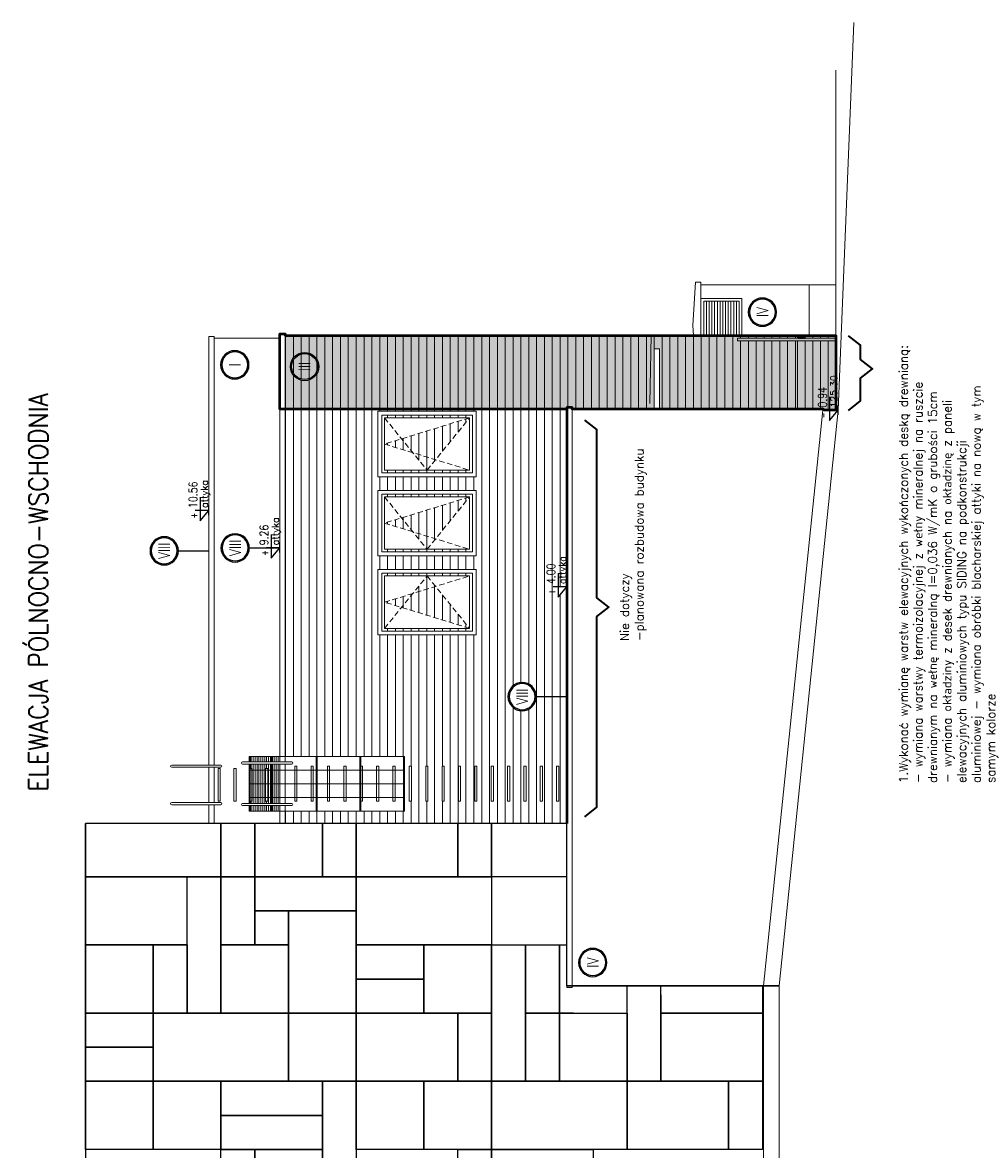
# Model space of a CAD drawing. Header units: inches. Extents: x 27484 to 71626, y -45113 to 39.
# Tile 171 of 256: x 39610 to 41371, y -33127 to -31060. Entities that reach past the tile are written whole.
import ezdxf
from ezdxf.enums import TextEntityAlignment as Align

# ---------------------------------------------------------------- set-up
doc = ezdxf.new("R2010")
doc.units = ezdxf.units.IN
doc.header["$LTSCALE"] = 50
doc.header["$MEASUREMENT"] = 0
for name, pattern in [('ACAD_ISO04W100', [30, 24, -3, 0, -3]), ('CENTER2', [1.125, 0.75, -0.125, 0.125, -0.125]), ('DASHED', [0.75, 0.5, -0.25])]:
    doc.linetypes.add(name, pattern=pattern)
for name, color, linetype in [('0-KOTEW-POZ', 7, 'Continuous'), ('A-DESKI', 33, 'Continuous'), ('A-ele-formatki', 7, 'Continuous'), ('A-OS', 7, 'CENTER2'), ('KOTEW-POZ-OPIS', 2, 'Continuous'), ('KOTEW-POZ-OPIS1', 7, 'Continuous'), ('OPISY', 7, 'Continuous'), ('R-MET-POZ', 7, 'Continuous'), ('R-MET-POZ-OPIS', 2, 'Continuous'), ('R-MET-POZ-OPIS1', 7, 'Continuous'), ('uchylnośc', 7, 'Continuous')]:
    doc.layers.add(name, color=color, linetype=linetype)
for name, color, linetype, lineweight in [('A-ELEWACJE-obrys', 7, 'Continuous', 18), ('A-obwiednia proj.', 4, 'Continuous', 50), ('A-SCIANY', 5, 'Continuous', 18), ('R-MET-OKN', 7, 'Continuous', 35), ('TAB_OPISY', 7, 'Continuous', 25)]:
    doc.layers.add(name, color=color, linetype=linetype, lineweight=lineweight)
doc.styles.add('H35', font='simplex.shx', dxfattribs={"width": 0.9, "height": 35})
doc.styles.add('MET_POZ', font='SIMPLEX')
doc.styles.add('ROMANS', font='simplex.shx', dxfattribs={"width": 0.8, "height": 15})
doc.styles.get("Standard").update_dxf_attribs({"font": 'romans.shx'})

# ---------------------------------------------------------------- blocks, each defined once
blk = doc.blocks.new('OSKA_D')
at = {"linetype": 'Continuous'}
for radius in [25, 23]:
    blk.add_circle((0, -25), radius, dxfattribs=at)
at = {"style": 'ROMANS', "width": 0.8, "flags": 4}
blk.add_attdef('OS', text='', height=20, dxfattribs=at).set_placement((0, -25), align=Align.MIDDLE_CENTER)
blk = doc.blocks.new('M-POZ10')
at = {"layer": '0-KOTEW-POZ'}
blk.add_line((-0.133, 0), (0.133, 0), dxfattribs=at)
blk.add_lwpolyline([(0.392, 0.253), (-0.3, 0.253), (0, 0), (0, 0.393)], dxfattribs=at)
at = {"layer": 'KOTEW-POZ-OPIS', "style": 'MET_POZ', "width": 0.6}
blk.add_attdef('+/-', text='', height=0.2, dxfattribs=at).set_placement((-0.068, 0.334), align=Align.RIGHT)
at = {"layer": 'KOTEW-POZ-OPIS', "style": 'MET_POZ', "width": 0.8}
blk.add_attdef('H', (0.075, 0.334), '', height=0.25, dxfattribs=at)
at = {"layer": 'KOTEW-POZ-OPIS1', "style": 'MET_POZ', "oblique": 5, "width": 0.8}
blk.add_attdef('TXT', text='', height=0.2, dxfattribs=at).set_placement((0.075, 0.629), align=Align.CENTER)
at = {"layer": 'KOTEW-POZ-OPIS1', "style": 'MET_POZ'}
blk.add_attdef('XH', (0.075, 0.031), '', height=0.2, dxfattribs=at)

msp = doc.modelspace()

# ---------------------------------------------------------------- hatches: boundary and pattern name
at = {"layer": 'A-DESKI', "ltscale": 0.1}
h = msp.add_hatch(dxfattribs=at)
h.set_pattern_fill('DOTS', color=256, scale=30, angle=270, style=0)
h.paths.add_polyline_path([(40091.18004, -31634.06607), (40091.18004, -31769.06607), (40607.18004, -31769.06607), (40607.18004, -31766.06607), (40617.18004, -31766.06607), (40617.18004, -31769.06607), (40767.18004, -31769.06607), (40767.18004, -31658.56607), (40777.18004, -31658.56607), (40777.18004, -31769.06607), (41030.27012, -31769.06607), (41030.27012, -31644.06607), (40920.27012, -31644.06607), (40920.27012, -31639.06607), (41030.27012, -31639.06607), (41030.27012, -31634.06607)])
edge = h.paths.add_edge_path(flags=16)
edge.add_ellipse((40126.80255, -31691.04854), major_axis=(-18.35102, 18.35102), ratio=1, start_angle=0, end_angle=360)
edge = h.paths.add_edge_path(flags=0)
edge.add_ellipse((40126.80255, -31691.04854), major_axis=(-16.88293, 16.88293), ratio=1, start_angle=0, end_angle=360)
h.paths.add_polyline_path([(40142.34173, -31702.60977), (40142.40596, -31679.57414), (40111.26337, -31679.48731), (40111.19915, -31702.52294)], flags=8)
h = msp.add_hatch(dxfattribs=at)
h.set_pattern_fill('DOTS', color=256, scale=30, angle=270, style=0)
h.paths.add_polyline_path([(41044.27012, -31644.06607), (41030.27012, -31644.06607), (41030.27012, -31769.06607), (41044.27012, -31769.06607)])
h.paths.add_polyline_path([(41058.27012, -31644.06607), (41044.27012, -31644.06607), (41044.27012, -31769.06607), (41058.27012, -31769.06607)])
h.paths.add_polyline_path([(41072.27012, -31644.06607), (41058.27012, -31644.06607), (41058.27012, -31769.06607), (41072.27012, -31769.06607)])
h.paths.add_polyline_path([(41086.27012, -31644.06607), (41072.27012, -31644.06607), (41072.27012, -31769.06607), (41076.51628, -31769.06607), (41080.08042, -31771.06607), (41086.27012, -31771.06607)])
h.paths.add_polyline_path([(41100.27012, -31644.06607), (41086.27012, -31644.06607), (41086.27012, -31771.06607), (41100.27012, -31771.06607)])
h.paths.add_polyline_path([(41100.27012, -31634.06607), (41086.27012, -31634.06607), (41086.27012, -31639.06607), (41100.27012, -31639.06607)])
h.paths.add_polyline_path([(41086.27012, -31634.06607), (41072.27012, -31634.06607), (41072.27012, -31639.06607), (41086.27012, -31639.06607)])
h.paths.add_polyline_path([(41072.27012, -31634.06607), (41058.27012, -31634.06607), (41058.27012, -31639.06607), (41072.27012, -31639.06607)])
h.paths.add_polyline_path([(41058.27012, -31634.06607), (41044.27012, -31634.06607), (41044.27012, -31639.06607), (41058.27012, -31639.06607)])
h.paths.add_polyline_path([(41100.27012, -31639.06607), (40920.27012, -31639.06607), (40920.27012, -31644.06607), (41100.27012, -31644.06607)])
h = msp.add_hatch(dxfattribs=at)
h.set_pattern_fill('DOTS', color=256, scale=30, angle=270, style=0)
h.paths.add_polyline_path([(41044.27012, -31634.06607), (41030.27012, -31634.06607), (41030.27012, -31639.06607), (41044.27012, -31639.06607)])
at = {"layer": 'A-ELEWACJE-obrys', "lineweight": 15, "ltscale": 0.4}
h = msp.add_hatch(dxfattribs=at)
h.set_pattern_fill('ANSI31', color=256, scale=115, angle=405, style=0)
h.paths.add_polyline_path([(40091.18004, -31634.06607), (40091.18004, -31769.06607), (40607.18004, -31769.06607), (40607.18004, -31766.06607), (40617.18004, -31766.06607), (40617.18004, -31769.06607), (40767.18004, -31769.06607), (40767.18004, -31658.56607), (40777.18004, -31658.56607), (40777.18004, -31769.06607), (41030.27012, -31769.06607), (41030.27012, -31644.06607), (40920.27012, -31644.06607), (40920.27012, -31639.06607), (41030.27012, -31639.06607), (41030.27012, -31634.06607)])
edge = h.paths.add_edge_path(flags=16)
edge.add_ellipse((40126.80255, -31691.04854), major_axis=(-18.35102, 18.35102), ratio=1, start_angle=0, end_angle=360)
edge = h.paths.add_edge_path(flags=0)
edge.add_ellipse((40126.80255, -31691.04854), major_axis=(-16.88293, 16.88293), ratio=1, start_angle=0, end_angle=360)
h.paths.add_polyline_path([(40142.34173, -31702.60977), (40142.40596, -31679.57414), (40111.26337, -31679.48731), (40111.19915, -31702.52294)], flags=8)
h = msp.add_hatch(dxfattribs=at)
h.set_pattern_fill('ANSI31', color=256, scale=115, angle=405, style=0)
edge = h.paths.add_edge_path()
edge.add_line((40607.18004, -32094.77439), (40591.23317, -32113.65358))
edge.add_line((40591.23317, -32113.65358), (40591.23317, -32094.77439))
edge.add_line((40591.23317, -32094.77439), (40607.18004, -32094.77439))
edge.add_line((40607.18004, -32094.77439), (40607.18004, -31769.06607))
edge.add_line((40607.18004, -31769.06607), (40091.18004, -31769.06607))
edge.add_line((40091.18004, -31769.06607), (40091.18004, -32406.06607))
edge.add_line((40091.18004, -32406.06607), (40310.00849, -32406.06607))
edge.add_line((40310.00849, -32406.06607), (40310.00849, -32506.06607))
edge.add_line((40310.00849, -32506.06607), (40091.18004, -32506.06607))
edge.add_line((40091.18004, -32506.06607), (40091.18004, -32529.06607))
edge.add_line((40091.18004, -32529.06607), (40607.18004, -32529.06607))
edge.add_line((40607.18004, -32529.06607), (40607.18004, -32296.31607))
edge.add_line((40607.18004, -32296.31607), (40551.37859, -32296.31607))
edge.add_ellipse((40525.42633, -32296.31607), major_axis=(18.35102, 18.35102), ratio=1, start_angle=-134.84025436, end_angle=-45, ccw=False)
edge.add_ellipse((40525.42633, -32296.31607), major_axis=(18.35102, 18.35102), ratio=1, start_angle=-45, end_angle=225.15974564, ccw=False)
edge.add_line((40551.37859, -32296.31607), (40607.18004, -32296.31607))
edge.add_line((40607.18004, -32296.31607), (40607.18004, -32094.77439))
h.paths.add_polyline_path([(40441.18004, -32183.06607), (40261.18004, -32183.06607), (40261.18004, -32063.06607), (40441.18004, -32063.06607)], flags=16)
h.paths.add_polyline_path([(40434.18004, -32176.06607), (40268.18004, -32176.06607), (40268.18004, -32070.06607), (40434.18004, -32070.06607)], flags=0)
h.paths.add_polyline_path([(40429.18004, -32171.06607), (40273.18004, -32171.06607), (40273.18004, -32075.06607), (40429.18004, -32075.06607)], flags=0)
h.paths.add_polyline_path([(40429.18004, -32171.06607), (40273.18004, -32123.06607), (40325.18004, -32107.06607), (40351.18004, -32075.06607)], flags=0)
h.paths.add_polyline_path([(40441.18004, -32038.06607), (40261.18004, -32038.06607), (40261.18004, -31918.06607), (40441.18004, -31918.06607)], flags=16)
h.paths.add_polyline_path([(40502.67496, -32424.06607), (40502.67496, -32488.06607), (40498.67496, -32488.06607), (40498.67496, -32424.06607)], flags=16)
h.paths.add_polyline_path([(40528.67496, -32424.06607), (40532.67496, -32424.06607), (40532.67496, -32488.06607), (40528.67496, -32488.06607)], flags=16)
h.paths.add_polyline_path([(40434.18004, -32031.06607), (40268.18004, -32031.06607), (40268.18004, -31925.06607), (40434.18004, -31925.06607)], flags=0)
h.paths.add_polyline_path([(40472.67496, -32424.06607), (40472.67496, -32488.06607), (40468.67496, -32488.06607), (40468.67496, -32424.06607)], flags=16)
h.paths.add_polyline_path([(40558.67496, -32424.06607), (40562.67496, -32424.06607), (40562.67496, -32488.06607), (40558.67496, -32488.06607)], flags=16)
h.paths.add_polyline_path([(40429.18004, -32026.06607), (40273.18004, -32026.06607), (40273.18004, -31930.06607), (40429.18004, -31930.06607)], flags=0)
h.paths.add_polyline_path([(40351.18004, -32026.06607), (40325.18004, -31994.06607), (40273.18004, -31978.06607), (40429.18004, -31930.06607)], flags=0)
h.paths.add_polyline_path([(40442.67496, -32424.06607), (40442.67496, -32488.06607), (40438.67496, -32488.06607), (40438.67496, -32424.06607)], flags=16)
h.paths.add_polyline_path([(40588.67496, -32424.06607), (40592.67496, -32424.06607), (40592.67496, -32488.06607), (40588.67496, -32488.06607)], flags=16)
h.paths.add_polyline_path([(40412.67496, -32424.06607), (40412.67496, -32488.06607), (40408.67496, -32488.06607), (40408.67496, -32424.06607)], flags=16)
h.paths.add_polyline_path([(40382.67496, -32424.06607), (40382.67496, -32488.06607), (40378.67496, -32488.06607), (40378.67496, -32424.06607)], flags=16)
h.paths.add_polyline_path([(40352.67496, -32424.06607), (40352.67496, -32488.06607), (40348.67496, -32488.06607), (40348.67496, -32424.06607)], flags=16)
h.paths.add_polyline_path([(40322.67496, -32424.06607), (40322.67496, -32488.06607), (40318.67496, -32488.06607), (40318.67496, -32424.06607)], flags=16)
h.paths.add_polyline_path([(40441.18004, -31893.06607), (40261.18004, -31893.06607), (40261.18004, -31773.06607), (40441.18004, -31773.06607)], flags=16)
h.paths.add_polyline_path([(40434.18004, -31886.06607), (40268.18004, -31886.06607), (40268.18004, -31780.06607), (40434.18004, -31780.06607)], flags=0)
h.paths.add_polyline_path([(40429.18004, -31881.06607), (40273.18004, -31881.06607), (40273.18004, -31785.06607), (40429.18004, -31785.06607)], flags=0)
h.paths.add_polyline_path([(40351.18004, -31881.06607), (40325.18004, -31849.06607), (40273.18004, -31833.06607), (40429.18004, -31785.06607)], flags=0)
h.paths.add_polyline_path([(40613.62518, -32094.23887), (40613.62518, -32030.63887), (40588.42518, -32030.63887), (40588.42518, -32094.23887)], flags=9)
h.paths.add_polyline_path([(40590.08259, -32093.97637), (40590.08259, -32047.70137), (40566.45759, -32047.70137), (40566.45759, -32093.97637)], flags=24)
h.paths.add_polyline_path([(40588.84509, -32108.25847), (40588.84509, -32096.37847), (40572.64509, -32096.37847), (40572.64509, -32108.25847)], flags=24)
at = {"layer": 'A-ELEWACJE-obrys', "ltscale": 5}
h = msp.add_hatch(dxfattribs=at)
h.set_pattern_fill('ANSI31', color=256, scale=28, angle=405, style=0)
h.set_pattern_definition([(270, (52545.083, 24800.1406), (3.5, -1e-15), [])])
h.paths.add_polyline_path([(40068.00849, -32496.06607), (40068.00849, -32506.06607), (40081.18004, -32506.06607), (40081.18004, -32496.06607)])
h.paths.add_polyline_path([(40027.18004, -32496.06607), (40027.18004, -32506.06607), (40066.00849, -32506.06607), (40066.00849, -32496.06607)])
h.paths.add_polyline_path([(40030.22074, -32481.06607), (40030.22074, -32488.18136), (40027.18004, -32488.18136), (40027.18004, -32492.06607), (40066.00849, -32492.06607), (40066.00849, -32481.06607), (40059.22074, -32481.06607), (40059.22074, -32488.18136), (40055.22074, -32488.18136), (40055.22074, -32481.06607)])
h.paths.add_polyline_path([(40068.00849, -32481.06607), (40068.00849, -32492.06607), (40081.18004, -32492.06607), (40081.18004, -32481.06607)])
h.paths.add_polyline_path([(40068.00849, -32456.06607), (40068.00849, -32481.06607), (40081.18004, -32481.06607), (40081.18004, -32456.06607)])
h.paths.add_polyline_path([(40059.22074, -32456.06607), (40059.22074, -32481.06607), (40066.00849, -32481.06607), (40066.00849, -32456.06607)])
h.paths.add_polyline_path([(40030.22074, -32456.06607), (40030.22074, -32481.06607), (40055.22074, -32481.06607), (40055.22074, -32456.06607)])
h.paths.add_polyline_path([(40030.22074, -32431.06607), (40030.22074, -32456.06607), (40055.22074, -32456.06607), (40055.22074, -32431.06607)])
h.paths.add_polyline_path([(40059.22074, -32431.06607), (40059.22074, -32456.06607), (40066.00849, -32456.06607), (40066.00849, -32431.06607)])
h.paths.add_polyline_path([(40068.00849, -32431.06607), (40068.00849, -32456.06607), (40081.18004, -32456.06607), (40081.18004, -32431.06607)])
h.paths.add_polyline_path([(40068.00849, -32420.06607), (40068.00849, -32431.06607), (40081.18004, -32431.06607), (40081.18004, -32420.06607)])
h.paths.add_polyline_path([(40027.18004, -32420.06607), (40027.18004, -32428.18136), (40030.22074, -32428.18136), (40030.22074, -32431.06607), (40055.22074, -32431.06607), (40055.22074, -32428.18136), (40059.22074, -32428.18136), (40059.22074, -32431.06607), (40066.00849, -32431.06607), (40066.00849, -32420.06607)])
h.paths.add_polyline_path([(40027.18004, -32406.06607), (40027.18004, -32416.06607), (40066.00849, -32416.06607), (40066.00849, -32406.06607)])
h.paths.add_polyline_path([(40068.00849, -32406.06607), (40068.00849, -32416.06607), (40081.18004, -32416.06607), (40081.18004, -32406.06607)])

# ---------------------------------------------------------------- linework, layer by layer
at = {"ltscale": 0.1}
msp.add_line((40607.18004, -32826.56607), (40996.18004, -32826.56607), dxfattribs=at)
msp.add_lwpolyline([(40996.18004, -32826.56607), (40607.18004, -32826.56607), (40607.18004, -32529.06607), (39725.14553, -32529.06607), (39725.14553, -34095.06607), (40607.18004, -34095.06607), (40607.18004, -33797.56607), (40996.18004, -33797.56607)], dxfattribs=at)
msp.add_lwpolyline([(40996.18004, -32826.56607), (40607.18004, -32826.56607), (40607.18004, -32529.06607), (39725.14553, -32529.06607), (39725.14553, -34095.06607), (40607.18004, -34095.06607), (40607.18004, -33797.56607), (40996.18004, -33797.56607)], dxfattribs=at)
at = {"layer": 'A-ele-formatki', "ltscale": 0.1}
for points in [[(40996.18004, -32826.56607), (40607.18004, -32826.56607), (40607.18004, -32529.06607), (39725.14553, -32529.06607), (39725.14553, -34095.06607), (40607.18004, -34095.06607), (40607.18004, -33797.56607), (40996.18004, -33797.56607)], [(40607.18004, -32529.06607), (39725.14553, -32529.06607), (39725.14553, -34095.06607), (40607.18004, -34095.06607)], [(39973.28207, -32529.06607), (39973.28207, -32626.56607), (39725.14553, -32626.56607), (39725.14553, -32529.06607)], [(40035.3162, -32529.06607), (40035.3162, -32626.56607), (39973.28207, -32626.56607), (39973.28207, -32529.06607)], [(40159.38447, -32529.06607), (40159.38447, -32626.56607), (40035.3162, -32626.56607), (40035.3162, -32529.06607)], [(40221.41861, -32529.06607), (40221.41861, -32626.56607), (40159.38447, -32626.56607), (40159.38447, -32529.06607)], [(40407.52101, -32529.06607), (40407.52101, -32626.56607), (40221.41861, -32626.56607), (40221.41861, -32529.06607)], [(40469.55514, -32529.06607), (40469.55514, -32626.56607), (40407.52101, -32626.56607), (40407.52101, -32529.06607)], [(40607.18004, -32626.56607), (40469.55514, -32626.56607), (40469.55514, -32529.06607)], [(40619.50099, -32876.56607), (40593.62341, -32876.56607), (40593.62341, -32751.56607), (40607.18004, -32751.56607)], [(40779.72582, -32843.06607), (40779.72582, -33001.56607), (40717.69168, -33001.56607), (40717.69168, -32826.56607)], [(40965.82822, -32826.56607), (40965.82822, -32876.56607), (40779.7029, -32876.56607), (40779.7029, -32826.56607)], [(40717.69168, -32973.06607), (40717.69168, -33001.56607), (40593.62341, -33001.56607), (40593.62341, -32876.56607), (40619.50099, -32876.56607)]]:
    msp.add_lwpolyline(points, dxfattribs=at)
for points in [[(39725.0997, -32751.56607), (39725.0997, -32626.56607), (39911.15628, -32626.56607), (39911.15628, -32751.56607)], [(39911.24793, -32876.56607), (39911.24793, -32626.56607), (39973.28207, -32626.56607), (39973.28207, -32876.56607)], [(39973.28207, -32751.56607), (39973.28207, -32626.56607), (40035.3162, -32626.56607), (40035.3162, -32751.56607)], [(40221.41861, -32689.06607), (40035.3162, -32689.06607), (40035.3162, -32626.56607), (40221.41861, -32626.56607)], [(40221.41861, -32751.56607), (40221.41861, -32626.56607), (40469.55514, -32626.56607), (40469.55514, -32751.56607)], [(40035.3162, -32751.56607), (40035.3162, -32689.06607), (40097.35034, -32689.06607), (40097.35034, -32751.56607)], [(40097.35034, -32689.06607), (40221.41861, -32689.06607), (40221.41861, -32876.56607), (40097.35034, -32876.56607)], [(39725.14553, -32876.56607), (39725.14553, -32751.56607), (39849.2138, -32751.56607), (39849.2138, -32876.56607)], [(39849.2138, -32876.56607), (39849.2138, -32751.56607), (39911.24793, -32751.56607), (39911.24793, -32876.56607)], [(39973.28207, -32876.56607), (39973.28207, -32751.56607), (40097.35034, -32751.56607), (40097.35034, -32876.56607)], [(40345.48688, -32814.06607), (40221.41861, -32814.06607), (40221.41861, -32751.56607), (40345.48688, -32751.56607)], [(40345.48688, -32876.56607), (40345.48688, -32751.56607), (40469.55514, -32751.56607), (40469.55514, -32876.56607)], [(40469.55514, -33001.56607), (40469.55514, -32751.56607), (40531.58928, -32751.56607), (40531.58928, -33001.56607)], [(40531.58928, -32876.56607), (40531.58928, -32751.56607), (40593.62341, -32751.56607), (40593.62341, -32876.56607)], [(40345.48688, -32876.56607), (40221.41861, -32876.56607), (40221.41861, -32814.06607), (40345.48688, -32814.06607)], [(39849.2138, -32939.06607), (39725.14553, -32939.06607), (39725.14553, -32876.56607), (39849.2138, -32876.56607)], [(39849.2138, -33001.56607), (39849.2138, -32876.56607), (40097.35034, -32876.56607), (40097.35034, -33001.56607)], [(40097.35034, -33001.56607), (40097.35034, -32876.56607), (40221.41861, -32876.56607), (40221.41861, -33001.56607)], [(40221.41861, -33001.56607), (40221.41861, -32876.56607), (40407.52101, -32876.56607), (40407.52101, -33001.56607)], [(40407.52101, -33001.56607), (40407.52101, -32876.56607), (40469.55514, -32876.56607), (40469.55514, -33001.56607)], [(40531.58928, -33001.56607), (40531.58928, -32876.56607), (40593.62341, -32876.56607), (40593.62341, -33001.56607)], [(40593.62341, -33001.56607), (40593.62341, -32876.56607), (40717.69168, -32876.56607), (40717.69168, -33001.56607)], [(40779.7029, -33001.56607), (40779.7029, -32876.56607), (40965.82822, -32876.56607), (40965.82822, -33001.56607)], [(39849.2138, -33001.56607), (39725.14553, -33001.56607), (39725.14553, -32939.06607), (39849.2138, -32939.06607)], [(39725.14553, -33126.56607), (39725.14553, -33001.56607), (39849.2138, -33001.56607), (39849.2138, -33126.56607)], [(39849.2138, -33126.56607), (39849.2138, -33001.56607), (39973.28207, -33001.56607), (39973.28207, -33126.56607)], [(40159.38447, -33064.06607), (39973.28207, -33064.06607), (39973.28207, -33001.56607), (40159.38447, -33001.56607)], [(40159.38447, -33251.56607), (40159.38447, -33001.56607), (40221.41861, -33001.56607), (40221.41861, -33251.56607)], [(40221.41861, -33126.56607), (40221.41861, -33001.56607), (40345.48688, -33001.56607), (40345.48688, -33126.56607)], [(40345.48688, -33126.56607), (40345.48688, -33001.56607), (40469.55514, -33001.56607), (40469.55514, -33126.56607)], [(40469.55514, -33126.56607), (40469.55514, -33001.56607), (40717.69168, -33001.56607), (40717.69168, -33126.56607)], [(40717.69168, -33126.56607), (40717.69168, -33001.56607), (40903.79409, -33001.56607), (40903.79409, -33126.56607)], [(40903.79409, -33126.56607), (40903.79409, -33001.56607), (40965.85113, -33001.56607), (40965.85113, -33126.56607)], [(40159.38447, -33126.56607), (39973.28207, -33126.56607), (39973.28207, -33064.06607), (40159.38447, -33064.06607)], [(39973.28207, -33189.06607), (39973.28207, -33126.56607), (40035.3162, -33126.56607), (40035.3162, -33189.06607)], [(40035.3162, -33251.56607), (40035.3162, -33126.56607), (40159.38447, -33126.56607), (40159.38447, -33251.56607)], [(40407.52101, -33251.56607), (40407.52101, -33126.56607), (40469.55514, -33126.56607), (40469.55514, -33251.56607)], [(40469.55514, -33251.56607), (40469.55514, -33126.56607), (40655.65755, -33126.56607), (40655.65755, -33251.56607)]]:
    msp.add_lwpolyline(points, close=True, dxfattribs=at)
at = {"layer": 'A-ELEWACJE-obrys', "ltscale": 5}
for p, q in [((41100.27012, -31147.70787), (41100.27012, -31639.06607)), ((41100.27012, -31541.06607), (40853.18004, -31541.06607)), ((40853.18004, -31541.06607), (40853.18004, -31634.06607)), ((41051.18004, -31541.06607), (41051.18004, -31634.06607)), ((40928.18004, -31566.06607), (40853.18004, -31566.06607)), ((40923.18004, -31571.06607), (40858.18004, -31571.06607)), ((40858.18004, -31571.06607), (40858.18004, -31634.06607)), ((40863.18004, -31571.06607), (40863.18004, -31634.06607)), ((40868.18004, -31571.06607), (40868.18004, -31634.06607)), ((40873.18004, -31571.06607), (40873.18004, -31634.06607)), ((40878.18004, -31571.06607), (40878.18004, -31634.06607)), ((40883.18004, -31571.06607), (40883.18004, -31634.06607)), ((40888.18004, -31571.06607), (40888.18004, -31634.06607)), ((40893.18004, -31571.06607), (40893.18004, -31634.06607)), ((40898.18004, -31571.06607), (40898.18004, -31634.06607)), ((40903.18004, -31571.06607), (40903.18004, -31634.06607)), ((40908.18004, -31571.06607), (40908.18004, -31634.06607)), ((40913.18004, -31571.06607), (40913.18004, -31634.06607)), ((40918.18004, -31571.06607), (40918.18004, -31634.06607)), ((40923.18004, -31571.06607), (40923.18004, -31634.06607)), ((40928.18004, -31566.06607), (40928.18004, -31634.06607)), ((40081.18004, -31631.06607), (40081.18004, -32416.06607)), ((40081.18004, -31631.06607), (40091.18004, -31631.06607)), ((40091.18004, -31631.06607), (40091.18004, -32416.06607)), ((40091.18004, -31634.06607), (41100.27012, -31634.06607)), ((40759.68004, -31759.06607), (40762.18004, -31634.06607)), ((41030.27012, -31639.06607), (41030.27012, -31634.06607)), ((41044.27012, -31634.06607), (41044.27012, -31639.06607)), ((41058.27012, -31634.06607), (41058.27012, -31639.06607)), ((41072.27012, -31634.06607), (41072.27012, -31639.06607)), ((41086.27012, -31634.06607), (41086.27012, -31639.06607)), ((39951.18004, -31636.06607), (39961.18004, -31636.06607)), ((39951.18004, -32421.78931), (39951.18004, -31636.06607)), ((39951.18004, -32421.78931), (39951.18004, -31639.06607)), ((39961.18004, -32421.78931), (39961.18004, -31636.06607)), ((39961.18004, -31639.06607), (40081.18004, -31639.06607)), ((40920.27012, -31639.06607), (40920.27012, -31644.06607)), ((40920.27012, -31639.06607), (41100.27012, -31639.06607)), ((40920.27012, -31644.06607), (41100.27012, -31644.06607)), ((41030.27012, -31644.06607), (41030.27012, -31769.06607)), ((41044.27012, -31644.06607), (41044.27012, -31769.06607)), ((41058.27012, -31644.06607), (41058.27012, -31769.06607)), ((41072.27012, -31644.06607), (41072.27012, -31769.06607)), ((41086.27012, -31644.06607), (41086.27012, -31771.06607)), ((41100.27012, -31639.06607), (41100.27012, -31771.06607)), ((40607.18004, -31766.06607), (40607.18004, -32826.56607)), ((40607.18004, -31766.06607), (40617.18004, -31766.06607)), ((40617.18004, -31766.06607), (40617.18004, -32826.56607)), ((40617.18004, -31769.06607), (41076.51628, -31769.06607)), ((41076.51628, -31771.06607), (41104.84816, -31771.06607)), ((40013.18004, -32416.06607), (40103.09612, -32416.06607)), ((40013.18004, -32420.06607), (40103.09612, -32420.06607)), ((40025.18004, -32406.06607), (40025.18004, -32416.06607)), ((40025.18004, -32406.06607), (40310.00849, -32406.06607)), ((40025.18004, -32420.06607), (40025.18004, -32492.06607)), ((40027.18004, -32406.06607), (40027.18004, -32416.06607)), ((40027.18004, -32416.06607), (40081.18004, -32416.06607)), ((40027.18004, -32420.06607), (40027.18004, -32492.06607)), ((40066.00849, -32406.06607), (40066.00849, -32416.06607)), ((40066.00849, -32420.06607), (40066.00849, -32492.06607)), ((40068.00849, -32406.06607), (40068.00849, -32416.06607)), ((40068.00849, -32420.06607), (40068.00849, -32492.06607)), ((40081.18004, -32420.06607), (40081.18004, -32492.06607)), ((40091.18004, -32420.06607), (40091.18004, -32492.06607)), ((40148.00849, -32406.06607), (40148.00849, -32506.06607)), ((40150.00849, -32406.06607), (40150.00849, -32506.06607)), ((40228.00849, -32406.06607), (40228.00849, -32506.06607)), ((40230.00849, -32406.06607), (40230.00849, -32506.06607)), ((40308.00849, -32406.06607), (40308.00849, -32506.06607)), ((40310.00849, -32406.06607), (40310.00849, -32506.06607)), ((39883.18004, -32421.78931), (39973.09612, -32421.78931)), ((39883.18004, -32425.78931), (39973.09612, -32425.78931)), ((39951.18004, -32469.30226), (39951.18004, -32425.78931)), ((39951.18004, -32490.57342), (39951.18004, -32425.78931)), ((39951.18004, -32425.78931), (39951.18004, -32490.57342)), ((39961.18004, -32490.57342), (39961.18004, -32425.78931)), ((40027.18004, -32431.06607), (40308.00849, -32431.06607)), ((40027.18004, -32456.06607), (40308.00849, -32456.06607)), ((40027.18004, -32481.06607), (40308.00849, -32481.06607)), ((39883.18004, -32490.57342), (39973.09612, -32490.57342)), ((39883.18004, -32494.57342), (39973.09612, -32494.57342)), ((39951.18004, -32529.06607), (39951.18004, -32494.57342)), ((39961.18004, -32529.06607), (39961.18004, -32494.57342)), ((40013.18004, -32492.06607), (40103.09612, -32492.06607)), ((40013.18004, -32496.06607), (40081.18004, -32496.06607)), ((40025.18004, -32496.06607), (40025.18004, -32506.06607)), ((40027.18004, -32496.06607), (40027.18004, -32506.06607)), ((40027.18004, -32496.06607), (40103.09612, -32496.06607)), ((40066.00849, -32496.06607), (40066.00849, -32506.06607)), ((40068.00849, -32496.06607), (40068.00849, -32506.06607)), ((40081.18004, -32496.06607), (40081.18004, -32529.06607)), ((40091.18004, -32496.06607), (40091.18004, -32529.06607)), ((40025.18004, -32506.06607), (40310.00849, -32506.06607)), ((40607.18004, -32826.56607), (40607.18004, -32829.56607)), ((40607.18004, -32829.56607), (40617.18004, -32829.56607)), ((40617.18004, -32826.56607), (40617.18004, -32829.56607))]:
    msp.add_line(p, q, dxfattribs=at)
for points in [[(40853.18004, -31541.06607), (40853.18004, -31536.06607), (40843.18004, -31536.06607), (40838.18004, -31616.06607)], [(40839.30504, -31634.06607), (40838.18004, -31616.06607)], [(40967.84713, -34785.06514), (40967.84816, -32826.56607), (41076.51628, -31771.06607), (41076.51628, -31769.06607)]]:
    msp.add_lwpolyline(points, dxfattribs=at)
for points in [[(40767.18004, -31658.56607), (40767.18004, -31769.06607), (40777.18004, -31769.06607), (40777.18004, -31658.56607)], [(40261.18004, -31773.06607), (40261.18004, -31893.06607), (40441.18004, -31893.06607), (40441.18004, -31773.06607)], [(40268.18004, -31780.06607), (40268.18004, -31886.06607), (40434.18004, -31886.06607), (40434.18004, -31780.06607)], [(40273.18004, -31785.06607), (40273.18004, -31881.06607), (40429.18004, -31881.06607), (40429.18004, -31785.06607)], [(40261.18004, -31918.06607), (40261.18004, -32038.06607), (40441.18004, -32038.06607), (40441.18004, -31918.06607)], [(40268.18004, -31925.06607), (40268.18004, -32031.06607), (40434.18004, -32031.06607), (40434.18004, -31925.06607)], [(40273.18004, -31930.06607), (40273.18004, -32026.06607), (40429.18004, -32026.06607), (40429.18004, -31930.06607)], [(40261.18004, -32063.06607), (40261.18004, -32183.06607), (40441.18004, -32183.06607), (40441.18004, -32063.06607)], [(40268.18004, -32070.06607), (40268.18004, -32176.06607), (40434.18004, -32176.06607), (40434.18004, -32070.06607)], [(40273.18004, -32075.06607), (40273.18004, -32171.06607), (40429.18004, -32171.06607), (40429.18004, -32075.06607)], [(39972.22074, -32488.18136), (39968.22074, -32488.18136), (39968.22074, -32428.18136), (39972.22074, -32428.18136)], [(40001.22074, -32488.18136), (39997.22074, -32488.18136), (39997.22074, -32428.18136), (40001.22074, -32428.18136)], [(40030.22074, -32488.18136), (40026.22074, -32488.18136), (40026.22074, -32428.18136), (40030.22074, -32428.18136)], [(40059.22074, -32488.18136), (40055.22074, -32488.18136), (40055.22074, -32428.18136), (40059.22074, -32428.18136)], [(40112.67496, -32488.06607), (40108.67496, -32488.06607), (40108.67496, -32424.06607), (40112.67496, -32424.06607)], [(40142.67496, -32488.06607), (40138.67496, -32488.06607), (40138.67496, -32424.06607), (40142.67496, -32424.06607)], [(40172.67496, -32488.06607), (40168.67496, -32488.06607), (40168.67496, -32424.06607), (40172.67496, -32424.06607)], [(40202.67496, -32488.06607), (40198.67496, -32488.06607), (40198.67496, -32424.06607), (40202.67496, -32424.06607)], [(40232.67496, -32488.06607), (40228.67496, -32488.06607), (40228.67496, -32424.06607), (40232.67496, -32424.06607)], [(40262.67496, -32488.06607), (40258.67496, -32488.06607), (40258.67496, -32424.06607), (40262.67496, -32424.06607)], [(40292.67496, -32488.06607), (40288.67496, -32488.06607), (40288.67496, -32424.06607), (40292.67496, -32424.06607)], [(40322.67496, -32488.06607), (40318.67496, -32488.06607), (40318.67496, -32424.06607), (40322.67496, -32424.06607)], [(40352.67496, -32488.06607), (40348.67496, -32488.06607), (40348.67496, -32424.06607), (40352.67496, -32424.06607)], [(40382.67496, -32488.06607), (40378.67496, -32488.06607), (40378.67496, -32424.06607), (40382.67496, -32424.06607)], [(40412.67496, -32488.06607), (40408.67496, -32488.06607), (40408.67496, -32424.06607), (40412.67496, -32424.06607)], [(40442.67496, -32488.06607), (40438.67496, -32488.06607), (40438.67496, -32424.06607), (40442.67496, -32424.06607)], [(40472.67496, -32488.06607), (40468.67496, -32488.06607), (40468.67496, -32424.06607), (40472.67496, -32424.06607)], [(40502.67496, -32488.06607), (40498.67496, -32488.06607), (40498.67496, -32424.06607), (40502.67496, -32424.06607)], [(40532.67496, -32488.06607), (40528.67496, -32488.06607), (40528.67496, -32424.06607), (40532.67496, -32424.06607)], [(40562.67496, -32488.06607), (40558.67496, -32488.06607), (40558.67496, -32424.06607), (40562.67496, -32424.06607)], [(40592.67496, -32488.06607), (40588.67496, -32488.06607), (40588.67496, -32424.06607), (40592.67496, -32424.06607)]]:
    msp.add_lwpolyline(points, close=True, dxfattribs=at)
for centre, start, end in [((40013.18004, -32418.06607), 90, 270), ((40103.09612, -32418.06607), 270, 90), ((39883.18004, -32423.78931), 90, 270), ((39973.09612, -32423.78931), 270, 90), ((39883.18004, -32492.57342), 90, 270), ((39973.09612, -32492.57342), 270, 90), ((40013.18004, -32494.06607), 90, 270), ((40103.09612, -32494.06607), 270, 90)]:
    msp.add_arc(centre, 2, start, end, dxfattribs=at)
at = {"layer": 'A-obwiednia proj.', "ltscale": 0.1}
msp.add_lwpolyline([(40607.18004, -31769.06607), (40081.18004, -31769.06607), (40081.18004, -31631.06607), (40091.18004, -31631.06607), (40091.18004, -31634.06607), (41100.27012, -31634.06607), (41100.27012, -31771.06607), (41080.08042, -31771.06607), (41076.51628, -31769.06607), (40617.18004, -31769.06607), (40617.18004, -31766.06607), (40607.18004, -31766.06607), (40607.18004, -32529.06607)], dxfattribs=at)
at = {"layer": 'A-OS', "linetype": 'ACAD_ISO04W100', "ltscale": 5}
for p, q in [((40025.37859, -32023.56607), (40081.18004, -32023.56607)), ((39895.37859, -32028.92769), (39951.18004, -32028.92769)), ((40551.37859, -32296.31607), (40607.18004, -32296.31607))]:
    msp.add_line(p, q, dxfattribs=at)
at = {"layer": 'A-SCIANY', "ltscale": 3}
msp.add_lwpolyline([(40996.18004, -35175.02831), (40996.18004, -32826.56607), (41104.84816, -31771.06607), (41133.18004, -31060.2728)], dxfattribs=at)
at = {"layer": 'R-MET-OKN', "lineweight": 15, "ltscale": 0.4}
msp.add_line((40081.18004, -32529.06607), (40607.18004, -32529.06607), dxfattribs=at)
at = {"layer": 'R-MET-OKN'}
for points in [[(41123.48246, -31771.35822), (41145.47341, -31754.08729), (41145.47346, -31712.64646), (41167.46452, -31695.37544), (41145.47347, -31678.10443), (41145.47352, -31652.10014), (41123.48246, -31634.82912)], [(40640.47221, -32516.50102), (40662.46316, -32499.23009), (40662.46321, -32149.50073), (40684.45427, -32132.22971), (40662.46322, -32114.9587), (40662.46327, -31806.76483), (40640.47221, -31789.49382)]]:
    msp.add_lwpolyline(points, dxfattribs=at)
at = {"layer": 'uchylnośc', "linetype": 'DASHED', "lineweight": 15, "ltscale": 0.4}
for points in [[(40273.18004, -31785.06607), (40351.18004, -31881.06607), (40429.18004, -31785.06607), (40273.18004, -31833.06607), (40429.18004, -31881.06607)], [(40273.18004, -31930.06607), (40351.18004, -32026.06607), (40429.18004, -31930.06607), (40273.18004, -31978.06607), (40429.18004, -32026.06607)], [(40273.18004, -32171.06607), (40351.18004, -32075.06607), (40429.18004, -32171.06607), (40273.18004, -32123.06607), (40429.18004, -32075.06607)]]:
    msp.add_lwpolyline(points, dxfattribs=at)

# ---------------------------------------------------------------- block references
at = {"layer": 'A-OS', "linetype": 'ACAD_ISO04W100', "ltscale": 5}
ref = msp.add_blockref('OSKA_D', (40939.87121, -31591.37717), dxfattribs=dict(at, xscale=-1.038090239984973, yscale=1.038090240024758, zscale=1.03809024, rotation=90.15974563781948))
ref.add_attrib('OS', 'IV', dxfattribs={"layer": '0', "height": 20.761805, "rotation": 90.15974564, "style": 'ROMANS', "width": 0.8, "flags": 4}).set_placement((40965.82336, -31591.30481), align=Align.MIDDLE_CENTER)
ref = msp.add_blockref('OSKA_D', (39972.87121, -31687.96723), dxfattribs=dict(at, xscale=-1.038090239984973, yscale=1.038090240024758, zscale=1.03809024, rotation=90.15974563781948))
ref.add_attrib('OS', 'I', dxfattribs={"layer": '0', "height": 20.7618, "rotation": 90.15974564, "style": 'ROMANS', "width": 0.8, "flags": 4}).set_placement((39998.82336, -31687.89488), align=Align.MIDDLE_CENTER)
at = {"layer": 'A-OS', "linetype": 'ACAD_ISO04W100', "ltscale": 5, "xscale": 1.038090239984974, "yscale": 1.038090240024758, "zscale": 1.03809024, "rotation": 89.84025436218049}
msp.add_blockref('OSKA_D', (40100.8504, -31690.97618), dxfattribs=at).add_auto_attribs({'OS': 'III'})
at = {"layer": 'A-OS', "linetype": 'ACAD_ISO04W100', "ltscale": 5}
ref = msp.add_blockref('OSKA_D', (39843.47418, -32029.00005), dxfattribs=dict(at, xscale=-1.038090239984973, yscale=1.038090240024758, zscale=1.03809024, rotation=90.15974563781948))
ref.add_attrib('OS', 'VIII', dxfattribs={"layer": '0', "height": 20.761805, "rotation": 90.15974564, "style": 'ROMANS', "width": 0.8, "flags": 4}).set_placement((39869.42633, -32028.92769), align=Align.MIDDLE_CENTER)
ref = msp.add_blockref('OSKA_D', (39973.47418, -32023.63843), dxfattribs=dict(at, xscale=-1.038090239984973, yscale=1.038090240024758, zscale=1.03809024, rotation=90.15974563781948))
ref.add_attrib('OS', 'VIII', dxfattribs={"layer": '0', "height": 20.761805, "rotation": 90.15974564, "style": 'ROMANS', "width": 0.8, "flags": 4}).set_placement((39999.42633, -32023.56607), align=Align.MIDDLE_CENTER)
ref = msp.add_blockref('OSKA_D', (40499.47418, -32296.38843), dxfattribs=dict(at, xscale=-1.038090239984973, yscale=1.038090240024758, zscale=1.03809024, rotation=90.15974563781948))
ref.add_attrib('OS', 'VIII', dxfattribs={"layer": '0', "height": 20.761805, "rotation": 90.15974564, "style": 'ROMANS', "width": 0.8, "flags": 4}).set_placement((40525.42633, -32296.31607), align=Align.MIDDLE_CENTER)
ref = msp.add_blockref('OSKA_D', (40628.87121, -32783.87717), dxfattribs=dict(at, xscale=-1.038090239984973, yscale=1.038090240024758, zscale=1.03809024, rotation=90.15974563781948))
ref.add_attrib('OS', 'IV', dxfattribs={"layer": '0', "height": 20.761805, "rotation": 90.15974564, "style": 'ROMANS', "width": 0.8, "flags": 4}).set_placement((40654.82336, -32783.80481), align=Align.MIDDLE_CENTER)
at = {"layer": 'R-MET-POZ'}
ref = msp.add_blockref('M-POZ10', (41104.84816, -31771.06607), dxfattribs=dict(at, xscale=63, yscale=63, zscale=63, rotation=89.9999999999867))
ref.add_attrib('+/-', '-', dxfattribs={"layer": 'R-MET-POZ-OPIS', "height": 12.6, "rotation": 90, "style": 'MET_POZ', "width": 0.6}).set_placement((41083.81322, -31775.37014), align=Align.RIGHT)
ref.add_attrib('H', '0.94', (41083.81322, -31766.33055), dxfattribs={"layer": 'R-MET-POZ-OPIS', "height": 15.75, "rotation": 90, "style": 'MET_POZ', "width": 0.8})
ref.add_attrib('XH', '125.30', (41102.8933, -31766.33055), dxfattribs={"layer": 'R-MET-POZ-OPIS1', "height": 12.6, "rotation": 90, "style": 'MET_POZ'})
ref = msp.add_blockref('M-POZ10', (39951.18004, -31955.20485), dxfattribs=dict(at, xscale=63, yscale=63, zscale=63, rotation=89.99999999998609))
ref.add_attrib('+/-', '+', dxfattribs={"layer": 'R-MET-POZ-OPIS', "height": 12.6, "rotation": 90, "style": 'MET_POZ', "width": 0.6}).set_placement((39930.14509, -31959.50892), align=Align.RIGHT)
ref.add_attrib('H', '10.56', (39930.14509, -31950.46933), dxfattribs={"layer": 'R-MET-POZ-OPIS', "height": 15.75, "rotation": 90, "style": 'MET_POZ', "width": 0.8})
ref.add_attrib('XH', 'attyka', (39949.22518, -31950.46933), dxfattribs={"layer": 'R-MET-POZ-OPIS1', "height": 12.6, "rotation": 90, "style": 'MET_POZ'})
ref = msp.add_blockref('M-POZ10', (40081.18004, -32023.56607), dxfattribs=dict(at, xscale=63, yscale=63, zscale=63, rotation=89.99999999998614))
ref.add_attrib('+/-', '+', dxfattribs={"layer": 'R-MET-POZ-OPIS', "height": 12.6, "rotation": 90, "style": 'MET_POZ', "width": 0.6}).set_placement((40060.14509, -32027.87014), align=Align.RIGHT)
ref.add_attrib('H', '9.26', (40060.14509, -32018.83055), dxfattribs={"layer": 'R-MET-POZ-OPIS', "height": 15.75, "rotation": 90, "style": 'MET_POZ', "width": 0.8})
ref.add_attrib('XH', 'attyka', (40079.22518, -32018.83055), dxfattribs={"layer": 'R-MET-POZ-OPIS1', "height": 12.6, "rotation": 90, "style": 'MET_POZ'})
ref = msp.add_blockref('M-POZ10', (40607.18004, -32094.77439), dxfattribs=dict(at, xscale=63, yscale=63, zscale=63, rotation=89.99999999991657))
ref.add_attrib('+/-', '+', dxfattribs={"layer": 'R-MET-POZ-OPIS', "height": 12.6, "rotation": 90, "style": 'MET_POZ', "width": 0.6}).set_placement((40586.14509, -32099.07847), align=Align.RIGHT)
ref.add_attrib('H', '4.00', (40586.14509, -32090.03887), dxfattribs={"layer": 'R-MET-POZ-OPIS', "height": 15.75, "rotation": 90, "style": 'MET_POZ', "width": 0.8})
ref.add_attrib('XH', 'attyka', (40605.22518, -32090.03887), dxfattribs={"layer": 'R-MET-POZ-OPIS1', "height": 12.6, "rotation": 90, "style": 'MET_POZ'})

# ---------------------------------------------------------------- texts
at = {"layer": 'OPISY', "char_height": 16, "width": 823.9623304, "attachment_point": 1, "rotation": 90}
for s, insert in [('1.Wykonać wymianę warstw elewacyjnych wykończonych deską drewnianą:\\P- wymiana warstwy termoizolacyjnej z wełny mineralnej na ruszcie drewnianym na wełnę mineralną l=0,036 W/mK o grubości 15cm \\P- wymiana okładziny z desek drewnianych na okładzinę z paneli elewacyjnych aluminiowych typu SIDING na podkonstrukcji aluminiowej - wymiana obróbki blacharskiej attyki na nową w tym samym kolorze', (41216.22447, -32454.70584)), ('Nie dotyczy \\P-planowana rozbudowa budynku', (40705.24154, -32194.43268))]:
    msp.add_mtext(s, dxfattribs=dict(at, insert=insert))
at = {"layer": 'TAB_OPISY', "style": 'H35', "width": 0.9}
msp.add_text('ELEWACJA PÓLNOCNO-WSCHODNIA', height=35, rotation=90.00000011, dxfattribs=at).set_placement((39656.15287, -32469.82148))

doc.saveas('drawing.dxf')
